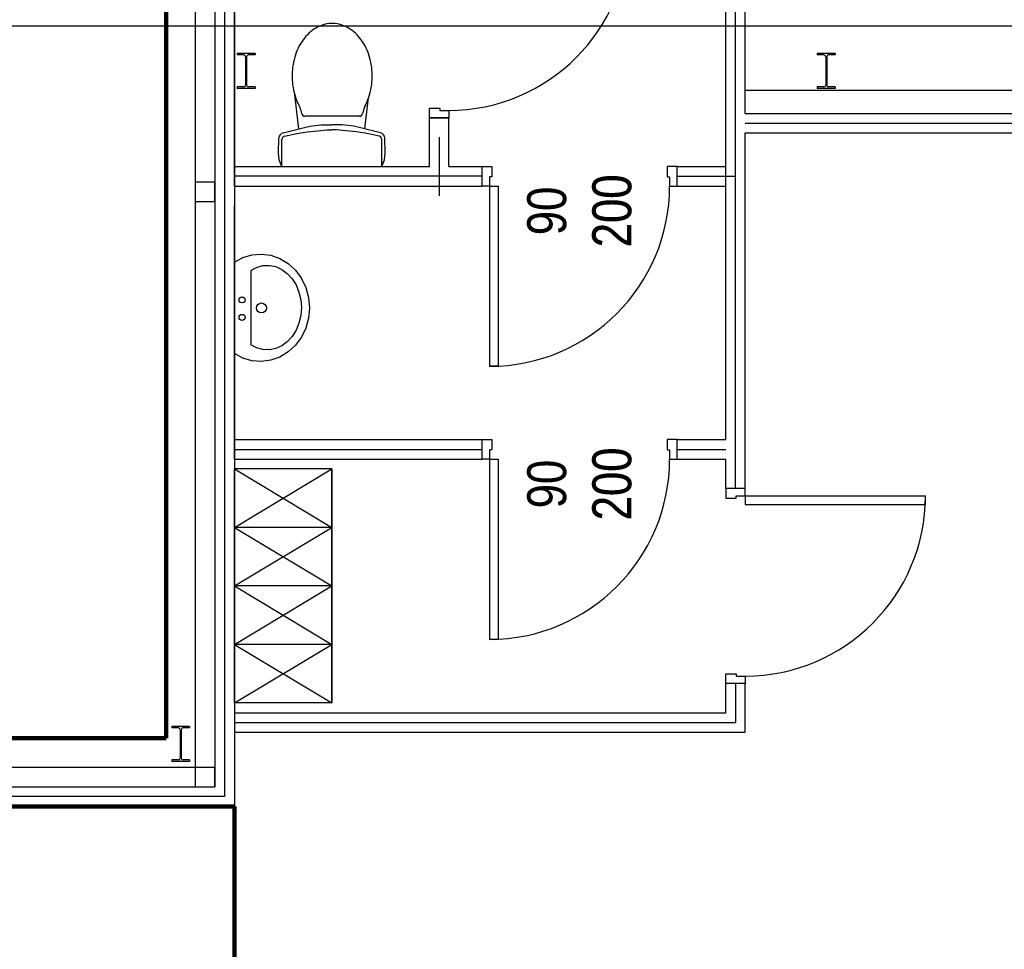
# Model space of a CAD drawing. Header units: millimetres. Extents: x 226749 to 325316, y -44191 to 40236.
# Tile 47 of 164: x 282213 to 287262, y -6953 to -2187. Entities that reach past the tile are written whole.
import ezdxf

# ---------------------------------------------------------------- set-up
doc = ezdxf.new("R2010")
doc.units = ezdxf.units.MM
doc.header["$LTSCALE"] = 100
doc.linetypes.add('DASHDOT', pattern=[25.4, 12.7, -6.35, 0, -6.35])
doc.layers.add('KG_BuildingAxis', color=4, linetype='DASHDOT')
doc.styles.add('wymiar', font='arial.ttf', dxfattribs={"width": 0.8})

msp = doc.modelspace()

# ---------------------------------------------------------------- linework, layer by layer
at = {"color": 2, "lineweight": 100}
for p, q in [((282963.43, 3780), (282963.43, -5870)), ((282963.43, -5870), (271283.43, -5870))]:
    msp.add_line(p, q, dxfattribs=at)
at = {"lineweight": 15}
for p in [(282963.43, 1660), (282963.43, 1660), (264198.43, -5870), (271128.44, -5870)]:
    msp.add_line(p, (282963.43, -5870), dxfattribs=at)
for p, q in [((283113.43, 1640), (283113.43, -6020)), ((283113.43, 1640), (283113.43, -6020)), ((283213.43, 1660), (283213.43, -6120)), ((283213.43, 1660), (283213.43, -6120)), ((283313.43, 1660), (283313.43, -6220)), ((283313.43, 1660), (283313.43, -6220)), ((283328.45, -2360), (283328.45, -2368)), ((283419.45, -2360), (283328.45, -2360)), ((283362.3, -2368), (283328.45, -2368)), ((283419.45, -2368), (283385.6, -2368)), ((283419.45, -2360), (283419.45, -2368)), ((286302.93, -2360), (286302.93, -2368)), ((286393.93, -2360), (286302.93, -2360)), ((286336.78, -2368), (286302.93, -2368)), ((286393.93, -2368), (286360.08, -2368)), ((286393.93, -2360), (286393.93, -2368)), ((283371.3, -2377), (283371.3, -2523)), ((283376.6, -2377), (283376.6, -2523)), ((286345.78, -2377), (286345.78, -2523)), ((286351.08, -2377), (286351.08, -2523)), ((283328.45, -2532), (283328.45, -2540)), ((283362.3, -2532), (283328.45, -2532)), ((283419.45, -2540), (283328.45, -2540)), ((283419.45, -2532), (283385.6, -2532)), ((283419.45, -2532), (283419.45, -2540)), ((283644.61, -2746.14), (283622.94, -2572.3)), ((283644.61, -2746.14), (283622.94, -2572.3)), ((285933.43, -2547.8), (312478.43, -2547.8)), ((286302.93, -2532), (286302.93, -2540)), ((286336.78, -2532), (286302.93, -2532)), ((286393.93, -2540), (286302.93, -2540)), ((286393.93, -2532), (286360.08, -2532)), ((286393.93, -2532), (286393.93, -2540)), ((283982.26, -2746.14), (284001.88, -2588.65)), ((283982.26, -2746.14), (284001.88, -2588.65)), ((283954.79, -2682.29), (283675.63, -2681.99)), ((283954.79, -2682.29), (283675.63, -2681.99)), ((283702.57, -2733.32), (283758.38, -2725.54)), ((283702.57, -2733.32), (283758.38, -2725.54)), ((283758.38, -2725.54), (283813.44, -2725.54)), ((283758.38, -2725.54), (283813.44, -2725.54)), ((283868.49, -2725.54), (283813.44, -2725.54)), ((283868.49, -2725.54), (283813.44, -2725.54)), ((283924.3, -2733.32), (283868.49, -2725.54)), ((283924.3, -2733.32), (283868.49, -2725.54)), ((283563.19, -2766.88), (283645.23, -2746.01)), ((283563.19, -2766.88), (283645.23, -2746.01)), ((283569.84, -2784.7), (283634.74, -2770.02)), ((283569.84, -2784.7), (283634.74, -2770.02)), ((283634.74, -2770.02), (283687.18, -2762.58)), ((283634.74, -2770.02), (283687.18, -2762.58)), ((283644.61, -2746.14), (283702.57, -2733.32)), ((283644.61, -2746.14), (283702.57, -2733.32)), ((283687.18, -2762.58), (283741.13, -2757.17)), ((283687.18, -2762.58), (283741.13, -2757.17)), ((283741.13, -2757.17), (283788.49, -2752.26)), ((283741.13, -2757.17), (283788.49, -2752.26)), ((283788.49, -2752.26), (283813.44, -2752.26)), ((283788.49, -2752.26), (283813.44, -2752.26)), ((283838.38, -2752.26), (283813.44, -2752.26)), ((283838.38, -2752.26), (283813.44, -2752.26)), ((283885.74, -2757.17), (283838.38, -2752.26)), ((283885.74, -2757.17), (283838.38, -2752.26)), ((283939.69, -2762.58), (283885.74, -2757.17)), ((283939.69, -2762.58), (283885.74, -2757.17)), ((283982.26, -2746.14), (283924.3, -2733.32)), ((283982.26, -2746.14), (283924.3, -2733.32)), ((283992.12, -2770.02), (283939.69, -2762.58)), ((283992.12, -2770.02), (283939.69, -2762.58)), ((284063.68, -2766.88), (283981.64, -2746)), ((284063.68, -2766.88), (283981.64, -2746)), ((284057.03, -2784.7), (283992.12, -2770.02)), ((284057.03, -2784.7), (283992.12, -2770.02)), ((283540.37, -2869.47), (283541.66, -2794.09)), ((283540.37, -2869.47), (283541.66, -2794.09)), ((283557.11, -2940), (283557.11, -2800.63)), ((283557.11, -2940), (283557.11, -2800.63)), ((284069.75, -2940), (284069.75, -2800.63)), ((284069.75, -2940), (284069.75, -2800.63)), ((284086.5, -2869.47), (284085.21, -2794.09)), ((284086.5, -2869.47), (284085.21, -2794.09)), ((283543.58, -2906.01), (283540.37, -2869.47)), ((283543.58, -2906.01), (283540.37, -2869.47)), ((284083.29, -2906), (284086.5, -2869.47)), ((284083.29, -2906), (284086.5, -2869.47)), ((283557.11, -2940), (283543.58, -2906.01)), ((283557.11, -2940), (283543.58, -2906.01)), ((284069.75, -2940), (284083.29, -2906)), ((284069.75, -2940), (284083.29, -2906)), ((283557.11, -2940), (284069.75, -2940)), ((283557.11, -2940), (284069.75, -2940)), ((282992.91, -5810), (282992.91, -5818)), ((283083.91, -5810), (282992.91, -5810)), ((283026.76, -5818), (282992.91, -5818)), ((283035.76, -5827), (283035.76, -5973)), ((283041.06, -5827), (283041.06, -5973)), ((283083.91, -5818), (283050.06, -5818)), ((283083.91, -5810), (283083.91, -5818)), ((282992.91, -5982), (282992.91, -5990)), ((283026.76, -5982), (282992.91, -5982)), ((283083.91, -5990), (282992.91, -5990)), ((283083.91, -5982), (283050.06, -5982)), ((283083.91, -5982), (283083.91, -5990)), ((283113.43, -6020), (264078.43, -6020)), ((283113.43, -6020), (270978.44, -6020)), ((264078.43, -6120), (283213.43, -6120)), ((270878.44, -6120), (283213.43, -6120)), ((264078.43, -6220), (283313.43, -6220)), ((270878.44, -6220), (283313.43, -6220))]:
    msp.add_line(p, q)
at = {"ltscale": 0.45}
for p, q in [((283263.43, 1660), (283263.43, -6170)), ((283263.43, 1660), (283263.43, -6170)), ((285883.43, -4590), (285883.43, 510)), ((285883.43, -4590), (285883.43, 510)), ((285933.43, -2717.8), (312478.43, -2717.8)), ((285933.43, -2717.8), (312478.43, -2717.8)), ((284363.43, -2790), (284363.43, -3090)), ((284363.43, -2790), (284363.43, -3090)), ((284583.43, -2990), (283313.43, -2990)), ((284583.43, -2990), (283313.43, -2990)), ((285583.43, -2990), (285883.43, -2990)), ((285583.43, -2990), (285883.43, -2990)), ((283313.43, -4390), (284583.43, -4390)), ((283313.43, -4390), (284583.43, -4390)), ((285583.43, -4390), (285833.43, -4390)), ((285583.43, -4390), (285833.43, -4390)), ((285883.43, -5590), (285883.43, -5790)), ((285883.43, -5590), (285883.43, -5790)), ((283313.43, -5790), (285883.43, -5790)), ((283313.43, -5790), (285883.43, -5790)), ((283263.43, -6170), (264078.43, -6170)), ((283263.43, -6170), (270878.44, -6170))]:
    msp.add_line(p, q, dxfattribs=at)
at = {"color": 7, "ltscale": 2}
for p, q in [((285933.43, -2667.8), (285933.43, 510)), ((285933.43, -2667.8), (285933.43, 510)), ((285833.43, -4340), (285833.43, 260)), ((285833.43, -4340), (285833.43, 260)), ((283313.43, -3040), (283313.43, -1740)), ((283313.43, -3040), (283313.43, -1740)), ((285933.43, -2667.8), (312478.43, -2667.8)), ((285933.43, -2667.8), (312478.43, -2667.8)), ((284313.43, -2940), (284313.43, -2690)), ((284313.43, -2690), (284413.43, -2690)), ((284313.43, -2940), (284313.43, -2690)), ((284313.43, -2690), (284413.43, -2690)), ((284413.43, -2940), (284413.43, -2690)), ((284413.43, -2940), (284413.43, -2690)), ((285933.43, -4590), (285933.43, -2767.8)), ((285933.43, -2767.8), (312478.43, -2767.8)), ((285933.43, -4590), (285933.43, -2767.8)), ((285933.43, -2767.8), (312478.43, -2767.8)), ((283313.43, -2940), (284313.43, -2940)), ((283313.43, -2940), (284313.43, -2940)), ((284413.43, -2940), (284583.43, -2940)), ((284413.43, -2940), (284583.43, -2940)), ((284583.43, -3040), (284583.43, -2940)), ((284583.43, -3040), (284583.43, -2940)), ((285583.43, -3040), (285583.43, -2940)), ((285583.43, -2940), (285833.43, -2940)), ((285583.43, -3040), (285583.43, -2940)), ((285583.43, -2940), (285833.43, -2940)), ((283313.43, -3040), (284583.43, -3040)), ((283313.43, -3040), (284583.43, -3040)), ((285583.43, -3040), (285833.43, -3040)), ((285583.43, -3040), (285833.43, -3040)), ((283313.43, -4440), (283313.43, -3140)), ((283313.43, -4440), (283313.43, -3140)), ((283313.43, -4340), (284583.43, -4340)), ((283313.43, -4340), (284583.43, -4340)), ((284583.43, -4440), (284583.43, -4340)), ((284583.43, -4440), (284583.43, -4340)), ((285583.43, -4340), (285833.43, -4340)), ((285583.43, -4440), (285583.43, -4340)), ((285583.43, -4340), (285833.43, -4340)), ((285583.43, -4440), (285583.43, -4340)), ((283313.43, -4440), (284583.43, -4440)), ((283313.43, -4440), (284583.43, -4440)), ((285583.43, -4440), (285833.43, -4440)), ((285583.43, -4440), (285833.43, -4440)), ((285833.43, -4590), (285833.43, -4440)), ((285833.43, -4590), (285833.43, -4440)), ((285933.43, -4590), (285833.43, -4590)), ((285933.43, -4590), (285833.43, -4590)), ((285833.43, -5740), (285833.43, -5590)), ((285933.43, -5590), (285833.43, -5590)), ((285833.43, -5740), (285833.43, -5590)), ((285933.43, -5590), (285833.43, -5590)), ((285933.43, -5840), (285933.43, -5590)), ((285933.43, -5840), (285933.43, -5590)), ((283313.43, -5740), (285833.43, -5740)), ((283313.43, -5740), (285833.43, -5740)), ((283313.43, -5840), (285933.43, -5840)), ((283313.43, -5840), (285933.43, -5840))]:
    msp.add_line(p, q, dxfattribs=at)
at = {"ltscale": 6}
msp.add_line((325315.93, -2220), (268778.43, -2220), dxfattribs=at)
at = {"ltscale": 0.03}
for p, q in [((284313.43, -2690), (284313.43, -2640)), ((284313.43, -2640), (284366.43, -2640)), ((284313.43, -2690), (284313.43, -2640)), ((284313.43, -2640), (284366.43, -2640)), ((284366.43, -2640), (284366.43, -2652)), ((284366.43, -2640), (284366.43, -2652)), ((284366.43, -2652), (284413.43, -2652)), ((284366.43, -2652), (284413.43, -2652)), ((284413.43, -2652), (284413.43, -2690)), ((284413.43, -2652), (284413.43, -2690)), ((284413.43, -2690), (284313.43, -2690)), ((284413.43, -2690), (284313.43, -2690)), ((284583.43, -2940), (284633.43, -2940)), ((284583.43, -3040), (284583.43, -2940)), ((284583.43, -2940), (284633.43, -2940)), ((284583.43, -3040), (284583.43, -2940)), ((284633.43, -2940), (284633.43, -2993)), ((284633.43, -2940), (284633.43, -2993)), ((285583.43, -2940), (285533.43, -2940)), ((285533.43, -2940), (285533.43, -2993)), ((285583.43, -2940), (285533.43, -2940)), ((285533.43, -2940), (285533.43, -2993)), ((285583.43, -3040), (285583.43, -2940)), ((285583.43, -3040), (285583.43, -2940)), ((284633.43, -2993), (284621.43, -2993)), ((284621.43, -2993), (284621.43, -3040)), ((284633.43, -2993), (284621.43, -2993)), ((284621.43, -2993), (284621.43, -3040)), ((285533.43, -2993), (285545.43, -2993)), ((285533.43, -2993), (285545.43, -2993)), ((285545.43, -2993), (285545.43, -3040)), ((285545.43, -2993), (285545.43, -3040)), ((284621.43, -3040), (284583.43, -3040)), ((284621.43, -3040), (284583.43, -3040)), ((284621.43, -3040), (284621.43, -3964)), ((284621.43, -3040), (284666.43, -3040)), ((284621.43, -3040), (284621.43, -3964)), ((284621.43, -3040), (284666.43, -3040)), ((284666.43, -3040), (284666.43, -3964)), ((284666.43, -3040), (284666.43, -3964)), ((285545.43, -3040), (285583.43, -3040)), ((285545.43, -3040), (285583.43, -3040)), ((284666.43, -3964), (284621.43, -3964)), ((284666.43, -3964), (284621.43, -3964)), ((284583.43, -4340), (284633.43, -4340)), ((284583.43, -4440), (284583.43, -4340)), ((284583.43, -4340), (284633.43, -4340)), ((284583.43, -4440), (284583.43, -4340)), ((284633.43, -4340), (284633.43, -4393)), ((284633.43, -4340), (284633.43, -4393)), ((285583.43, -4340), (285533.43, -4340)), ((285533.43, -4340), (285533.43, -4393)), ((285583.43, -4340), (285533.43, -4340)), ((285533.43, -4340), (285533.43, -4393)), ((285583.43, -4440), (285583.43, -4340)), ((285583.43, -4440), (285583.43, -4340)), ((284621.43, -4440), (284583.43, -4440)), ((284621.43, -4440), (284583.43, -4440)), ((284633.43, -4393), (284621.43, -4393)), ((284621.43, -4393), (284621.43, -4440)), ((284633.43, -4393), (284621.43, -4393)), ((284621.43, -4393), (284621.43, -4440)), ((284621.43, -4440), (284621.43, -5364)), ((284621.43, -4440), (284666.43, -4440)), ((284621.43, -4440), (284621.43, -5364)), ((284621.43, -4440), (284666.43, -4440)), ((284666.43, -4440), (284666.43, -5364)), ((284666.43, -4440), (284666.43, -5364)), ((285533.43, -4393), (285545.43, -4393)), ((285533.43, -4393), (285545.43, -4393)), ((285545.43, -4393), (285545.43, -4440)), ((285545.43, -4393), (285545.43, -4440)), ((285545.43, -4440), (285583.43, -4440)), ((285545.43, -4440), (285583.43, -4440)), ((285833.43, -4590), (285833.43, -4640)), ((285933.43, -4590), (285833.43, -4590)), ((285833.43, -4590), (285833.43, -4640)), ((285933.43, -4590), (285833.43, -4590)), ((285933.43, -4628), (285933.43, -4590)), ((285933.43, -4628), (285933.43, -4590)), ((285833.43, -4640), (285886.43, -4640)), ((285833.43, -4640), (285886.43, -4640)), ((285886.43, -4640), (285886.43, -4628)), ((285886.43, -4628), (285933.43, -4628)), ((285886.43, -4640), (285886.43, -4628)), ((285886.43, -4628), (285933.43, -4628)), ((285933.43, -4628), (286857.43, -4628)), ((285933.43, -4628), (285933.43, -4673)), ((285933.43, -4628), (286857.43, -4628)), ((285933.43, -4628), (285933.43, -4673)), ((286857.43, -4673), (286857.43, -4628)), ((286857.43, -4673), (286857.43, -4628)), ((285933.43, -4673), (286857.43, -4673)), ((285933.43, -4673), (286857.43, -4673)), ((284666.43, -5364), (284621.43, -5364)), ((284666.43, -5364), (284621.43, -5364)), ((285833.43, -5590), (285833.43, -5540)), ((285833.43, -5540), (285886.43, -5540)), ((285833.43, -5590), (285833.43, -5540)), ((285833.43, -5540), (285886.43, -5540)), ((285886.43, -5540), (285886.43, -5552)), ((285886.43, -5540), (285886.43, -5552)), ((285886.43, -5552), (285933.43, -5552)), ((285886.43, -5552), (285933.43, -5552)), ((285933.43, -5552), (285933.43, -5590)), ((285933.43, -5552), (285933.43, -5590)), ((285933.43, -5590), (285833.43, -5590)), ((285933.43, -5590), (285833.43, -5590))]:
    msp.add_line(p, q, dxfattribs=at)
at = {"color": 7}
for p, q in [((283313.43, -4490), (283813.43, -4790)), ((283313.43, -4790), (283313.43, -4490)), ((283313.43, -4490), (283313.43, -4790)), ((283313.43, -4790), (283813.43, -4490)), ((283813.43, -4490), (283313.43, -4490)), ((283813.43, -4790), (283813.43, -4490)), ((283813.43, -4490), (283813.43, -4790)), ((283813.43, -4790), (283313.43, -4790)), ((283313.43, -4790), (283813.43, -5090)), ((283313.43, -5090), (283313.43, -4790)), ((283313.43, -4790), (283313.43, -5090)), ((283313.43, -5090), (283813.43, -4790)), ((283813.43, -4790), (283313.43, -4790)), ((283813.43, -5090), (283813.43, -4790)), ((283813.43, -4790), (283813.43, -5090)), ((283313.43, -5090), (283813.43, -5390)), ((283313.43, -5390), (283313.43, -5090)), ((283313.43, -5090), (283313.43, -5390)), ((283313.43, -5390), (283813.43, -5090)), ((283813.43, -5090), (283313.43, -5090)), ((283813.43, -5090), (283313.43, -5090)), ((283813.43, -5390), (283813.43, -5090)), ((283813.43, -5090), (283813.43, -5390)), ((283813.43, -5390), (283313.43, -5390)), ((283313.43, -5390), (283813.43, -5690)), ((283313.43, -5690), (283313.43, -5390)), ((283313.43, -5390), (283313.43, -5690)), ((283313.43, -5690), (283813.43, -5390)), ((283813.43, -5390), (283313.43, -5390)), ((283813.43, -5690), (283813.43, -5390)), ((283813.43, -5390), (283813.43, -5690)), ((283813.43, -5690), (283313.43, -5690))]:
    msp.add_line(p, q, dxfattribs=at)
at = {"color": 30, "lineweight": 100}
for p, q in [((268128.44, -6220), (283313.43, -6220)), ((283313.43, -6220), (283313.43, -12842.1))]:
    msp.add_line(p, q, dxfattribs=at)
for points in [[(283113.43, -3120), (283213.43, -3120), (283213.43, -3020), (283113.43, -3020)], [(283113.43, -6120), (283213.43, -6120), (283213.43, -6020), (283113.43, -6020)]]:
    msp.add_lwpolyline(points, close=True)
at = {"flags": 128}
for points in [[(283313.43, -3430.12), (283357.03, -3406.58), (283403.95, -3392.63), (283452.45, -3388.8), (283500.72, -3395.22), (283546.97, -3411.65), (283589.46, -3437.49), (283626.62, -3471.77), (283657.07, -3513.21), (283679.66, -3560.27), (283693.56, -3611.21), (283698.26, -3664.11), (283693.56, -3717.01), (283679.66, -3767.94), (283657.07, -3815.01), (283626.62, -3856.45), (283589.46, -3890.73), (283546.97, -3916.57), (283500.72, -3933), (283452.45, -3939.42), (283403.95, -3935.58), (283357.03, -3921.63), (283313.43, -3898.09)], [(283313.43, -3430.12), (283357.03, -3406.58), (283403.95, -3392.63), (283452.45, -3388.8), (283500.72, -3395.22), (283546.97, -3411.65), (283589.46, -3437.49), (283626.62, -3471.77), (283657.07, -3513.21), (283679.66, -3560.27), (283693.56, -3611.21), (283698.26, -3664.11), (283693.56, -3717.01), (283679.66, -3767.94), (283657.07, -3815.01), (283626.62, -3856.45), (283589.46, -3890.73), (283546.97, -3916.57), (283500.72, -3933), (283452.45, -3939.42), (283403.95, -3935.58), (283357.03, -3921.63), (283313.43, -3898.09)], [(283397.28, -3472.84), (283427.63, -3456.78), (283459.89, -3448.02), (283492.9, -3446.85), (283525.51, -3453.32), (283556.57, -3467.19), (283584.97, -3487.99), (283609.71, -3514.98), (283629.93, -3547.19), (283644.9, -3583.5), (283654.1, -3622.63), (283657.2, -3663.18), (283654.1, -3703.74), (283644.9, -3742.86), (283629.93, -3779.17), (283609.71, -3811.39), (283584.97, -3838.37), (283556.57, -3859.17), (283525.51, -3873.05), (283492.9, -3879.52), (283459.89, -3878.35), (283427.63, -3869.58), (283397.28, -3853.53)], [(283397.28, -3472.84), (283427.63, -3456.78), (283459.89, -3448.02), (283492.9, -3446.85), (283525.51, -3453.32), (283556.57, -3467.19), (283584.97, -3487.99), (283609.71, -3514.98), (283629.93, -3547.19), (283644.9, -3583.5), (283654.1, -3622.63), (283657.2, -3663.18), (283654.1, -3703.74), (283644.9, -3742.86), (283629.93, -3779.17), (283609.71, -3811.39), (283584.97, -3838.37), (283556.57, -3859.17), (283525.51, -3873.05), (283492.9, -3879.52), (283459.89, -3878.35), (283427.63, -3869.58), (283397.28, -3853.53)]]:
    msp.add_lwpolyline(points, dxfattribs=at)
for points in [[(283313.43, -3430.12), (283313.43, -3898.09)], [(283313.43, -3430.12), (283313.43, -3898.09)], [(283397.28, -3472.84), (283397.28, -3853.53)], [(283397.28, -3472.84), (283397.28, -3853.53)]]:
    msp.add_lwpolyline(points)
at = {"color": 7}
for points in [[(283313.43, -4490), (283813.43, -4790), (283813.43, -4490), (283813.43, -4790), (283313.43, -4790), (283313.43, -4490), (283313.43, -4790), (283813.43, -4490)], [(283313.43, -4790), (283813.43, -5090), (283813.43, -4790), (283813.43, -5090), (283313.43, -5090), (283313.43, -4790), (283313.43, -5090), (283813.43, -4790)], [(283313.43, -5090), (283813.43, -5390), (283813.43, -5090), (283813.43, -5390), (283313.43, -5390), (283313.43, -5090), (283313.43, -5390), (283813.43, -5090)], [(283313.43, -5390), (283813.43, -5690), (283813.43, -5390), (283813.43, -5690), (283313.43, -5690), (283313.43, -5390), (283313.43, -5690), (283813.43, -5390)]]:
    msp.add_lwpolyline(points, close=True, dxfattribs=at)
for centre, radius in [((283353.12, -3623.49), 15.62), ((283353.12, -3623.49), 15.62), ((283452.5, -3664.92), 25.43), ((283452.5, -3664.92), 25.43), ((283353.12, -3713.42), 15.62), ((283353.12, -3713.42), 15.62)]:
    msp.add_circle(centre, radius)
at = {"ltscale": 0.03}
for centre in [(284413.43, -1728), (284413.43, -1728), (284621.43, -3040), (284621.43, -3040), (284621.43, -4440), (284621.43, -4440), (285933.43, -4628), (285933.43, -4628)]:
    msp.add_arc(centre, 924, 270, 0, dxfattribs=at)
for centre, radius, start, end in [((283831.99, -2403.15), 200.09, 114.02959, 139.12469), ((283831.99, -2403.15), 200.09, 114.02959, 139.12469), ((283815.18, -2367.5), 160.68, 84.65117, 113.73169), ((283815.18, -2367.5), 160.68, 84.65117, 113.73169), ((283812.68, -2376.67), 170.06, 56.10841, 84.10092), ((283812.68, -2376.67), 170.06, 56.10841, 84.10092), ((283781.8, -2421.92), 224.84, 32.80025, 56.00518), ((283781.8, -2421.92), 224.84, 32.80025, 56.00518), ((283885.94, -2450.62), 271.95, 139.00049, 159.42477), ((283885.94, -2450.62), 271.95, 139.00049, 159.42477), ((283719.66, -2463.13), 299.4, 13.83847, 32.98711), ((283719.66, -2463.13), 299.4, 13.83847, 32.98711), ((283362.3, -2377), 9, 0, 90), ((283385.6, -2377), 9, 90, 180), ((283945.17, -2474.21), 335.69, 159.20803, 176.94296), ((283945.17, -2474.21), 335.69, 159.20803, 176.94296), ((286336.78, -2377), 9, 0, 90), ((286360.08, -2377), 9, 90, 180), ((283672.99, -2475.97), 347.79, 356.7344, 14.05347), ((283672.99, -2475.97), 347.79, 356.7344, 14.05347), ((283957.18, -2476.12), 347.79, 176.7344, 194.05347), ((283957.18, -2476.12), 347.79, 176.7344, 194.05347), ((283362.3, -2523), 9, 270, 0), ((283385.6, -2523), 9, 180, 270), ((283685, -2477.88), 335.69, 339.20803, 356.94296), ((283685, -2477.88), 335.69, 339.20803, 356.94296), ((286336.78, -2523), 9, 270, 0), ((286360.08, -2523), 9, 180, 270), ((283910.51, -2488.96), 299.4, 193.83847, 203.59938), ((283910.51, -2488.96), 299.4, 193.83847, 203.59938), ((283483.27, -2702.37), 179.24, 10.90532, 31.46291), ((283483.27, -2702.37), 179.24, 10.90532, 31.46291), ((283738.71, -2498.58), 278.13, 331.45132, 339.26689), ((283738.71, -2498.58), 278.13, 331.45132, 339.26689), ((283675.65, -2665.31), 16.68, 190.90532, 269.93763), ((283675.65, -2665.31), 16.68, 190.90532, 269.93763), ((283954.81, -2665.61), 16.68, 269.93763, 349.67104), ((283954.81, -2665.61), 16.68, 269.93763, 349.67104), ((284121.72, -2696.03), 152.98, 155.04885, 169.67104), ((284121.72, -2696.03), 152.98, 155.04885, 169.67104), ((283570.23, -2794.58), 28.58, 104.27562, 179.02193), ((283570.23, -2794.58), 28.58, 104.27562, 179.02193), ((284056.64, -2794.58), 28.58, 0.97807, 75.7243), ((284056.64, -2794.58), 28.58, 0.97807, 75.7243), ((283573.44, -2800.63), 16.33, 102.7505, 180), ((283573.44, -2800.63), 16.33, 102.7505, 180), ((284053.42, -2800.63), 16.33, 0.00007, 77.2497), ((284053.42, -2800.63), 16.33, 0.00007, 77.2497), ((283026.76, -5827), 9, 0, 90), ((283050.06, -5827), 9, 90, 180), ((283026.76, -5973), 9, 270, 0), ((283050.06, -5973), 9, 180, 270)]:
    msp.add_arc(centre, radius, start, end)
at = {"layer": 'KG_BuildingAxis', "ltscale": 6}
msp.add_line((317515.93, -2220), (260978.43, -2220), dxfattribs=at)

# ---------------------------------------------------------------- texts
at = {"color": 7, "style": 'wymiar', "width": 0.8}
for s, p in [('200', (285349.21, -3352.42)), ('90', (285015.06, -3291.63)), ('200', (285349.21, -4752.42)), ('90', (285015.06, -4691.63))]:
    msp.add_text(s, height=200, rotation=90, dxfattribs=at).set_placement(p)
at = {"lineweight": 100}
for s, p in [('Część II – System odzysku i recyrkulacji wody dla linii piorącej', (272390.43, -4016.43)), ('Część III – System załadunkowy i wyładunkowy dla linii piorącej', (272390.43, -4854.02))]:
    msp.add_text(s, height=250, dxfattribs=at).set_placement(p)
at = {"color": 7, "char_height": 200, "attachment_point": 5, "rotation": 90, "style": 'wymiar'}
for insert in [(285083.43, -3168.03), (285083.43, -4568.03)]:
    msp.add_mtext('90\\P200', dxfattribs=dict(at, insert=insert))

doc.saveas('drawing.dxf')
